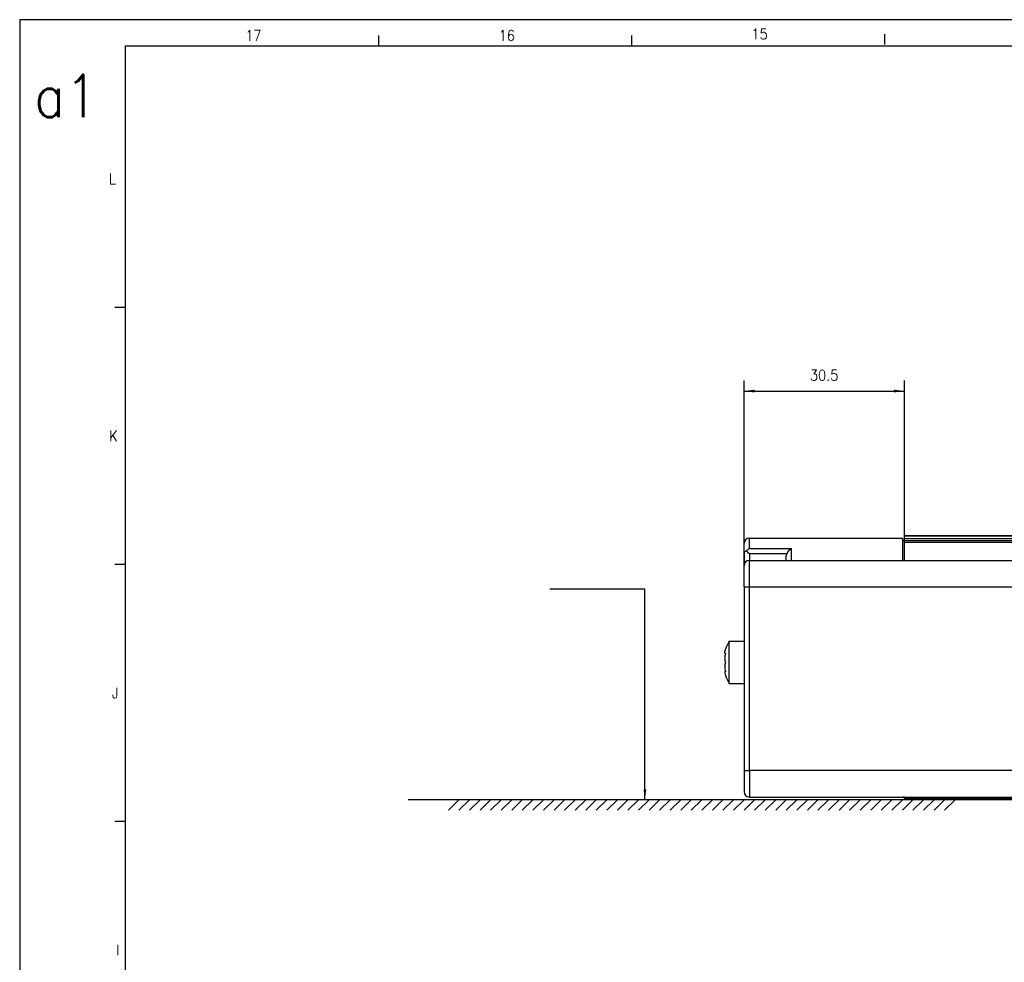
# Model space of a CAD drawing. Header units: inches. Extents: x -235 to 4616, y -109 to 485.
# Tile 6 of 30: x -235 to -49, y 306 to 485. Entities that reach past the tile are written whole.
import ezdxf

# ---------------------------------------------------------------- set-up
doc = ezdxf.new("R2010")
doc.units = ezdxf.units.IN
doc.layers.add('1', color=7, linetype='Continuous')
doc.styles.add('CONVERTER_11', font='txt.shx', dxfattribs={"width": 0.9})
doc.dimstyles.new('ME10_DIM_49', dxfattribs={"dimtxt": 2, "dimasz": 2, "dimexe": 2, "dimexo": 0, "dimgap": 2, "dimtad": 1, "dimdsep": 46, "dimtxsty": 'CONVERTER_11', "dimsah": 1, "dimcen": 0.09, "dimclrd": 2, "dimclre": 2, "dimclrt": 2, "dimadec": 0, "dimazin": 0, "dimtfac": 1, "dimtdec": 4, "dimtix": 1, "dimtmove": 0, "dimatfit": 3, "dimfxl": 1, "dimtolj": 1, "dimtzin": 0, "dimarcsym": 0})
doc.dimstyles.get("Standard").update_dxf_attribs({"dimtxt": 0.18, "dimasz": 0.18, "dimexe": 0.18, "dimexo": 0.0625, "dimgap": 0.09, "dimtad": 0, "dimtih": 1, "dimtoh": 1, "dimdec": 4, "dimzin": 0, "dimdsep": 46, "dimtxsty": 'Standard', "dimcen": 0.09, "dimadec": 0, "dimazin": 0, "dimtfac": 1, "dimtdec": 4, "dimtofl": 0, "dimtmove": 0, "dimatfit": 3, "dimfxl": 1, "dimtolj": 1, "dimtzin": 0, "dimarcsym": 0})

# ---------------------------------------------------------------- blocks, each defined once
blk = doc.blocks.new('L-32_PERFIL__41', base_point=(-101.63, 337.1))
at = {"color": 7, "linetype": 'Continuous'}
for p, q in [((-96.97, 386.61), (-67.97, 386.61)), ((-96.97, 384.6), (-96.97, 386.61)), ((-67.97, 386.61), (-67.97, 386.11)), ((-67.97, 386.11), (-67.97, 382.41)), ((-67.57, 386.11), (-67.97, 386.11)), ((-67.57, 387.1), (263.26, 387.1)), ((-67.57, 387.09), (-67.57, 387.1)), ((-67.57, 387.09), (263.27, 387.09)), ((-67.57, 386.48), (-67.57, 387.09)), ((263.67, 386.48), (-67.57, 386.48)), ((-67.57, 386.16), (-67.57, 386.48)), ((-67.57, 386.16), (263.89, 386.16)), ((-67.57, 386.11), (-67.57, 386.16)), ((-67.57, 385.83), (-67.57, 386.11)), ((-97.97, 383.67), (-97.97, 385.61)), ((-88.97, 384.6), (-96.97, 384.6)), ((-88.97, 382.41), (-88.97, 384.6)), ((264.11, 385.83), (-67.57, 385.83)), ((-67.57, 382.41), (-67.57, 385.83)), ((-97.97, 383.67), (-97.97, 381.41)), ((-96.97, 383.67), (-96.97, 382.41)), ((-89.9, 383.67), (-96.97, 383.67)), ((-96.97, 377.41), (-96.97, 382.41)), ((-96.97, 382.41), (-88.97, 382.41)), ((-89.97, 382.41), (-89.97, 383.28)), ((-88.97, 382.41), (-67.97, 382.41)), ((-67.97, 382.41), (-46.57, 382.41)), ((-97.97, 377.41), (-97.97, 381.41)), ((-97.97, 377.41), (-97.97, 367.11)), ((-96.97, 342.61), (-96.97, 377.41)), ((-96.97, 377.41), (-67.97, 377.41)), ((-67.97, 377.41), (-67.17, 377.41)), ((-67.17, 377.41), (-46.57, 377.41)), ((-100.8, 367.11), (-97.97, 367.11)), ((-100.8, 359.11), (-100.8, 367.11)), ((-97.97, 367.11), (-97.97, 359.11)), ((-101.49, 364.81), (-101.58, 364.8)), ((-101.49, 361.41), (-101.58, 361.41)), ((-100.8, 359.11), (-97.97, 359.11)), ((-97.97, 359.11), (-97.97, 342.61)), ((-97.97, 342.61), (-97.97, 338.61)), ((-46.57, 342.61), (-96.97, 342.61)), ((-96.97, 342.61), (-96.97, 337.61)), ((-96.97, 337.61), (-67.97, 337.61)), ((-67.97, 337.61), (-67.97, 337.58)), ((-67.97, 337.61), (-67.57, 337.6)), ((-67.57, 337.58), (-67.57, 337.6)), ((-67.57, 337.6), (-59.59, 337.6)), ((-59.59, 337.6), (-56.87, 337.6)), ((-56.87, 337.6), (-46.57, 337.61)), ((-67.57, 337.58), (-67.97, 337.58)), ((-67.57, 337.35), (-67.57, 337.58)), ((-67.57, 337.1), (-67.57, 337.35)), ((264.43, 337.35), (-67.57, 337.35)), ((264.59, 337.1), (-67.57, 337.1))]:
    blk.add_line(p, q, dxfattribs=at)
for centre, radius, start, end in [((-96.97, 385.61), 1, 90, 180), ((-96.43, 383.15), 1.55, 110.5131, 135.593), ((-88.44, 383.14), 1.55, 109.9229, 160.0771), ((-96.97, 381.41), 1, 90, 180), ((-88.83, 383.28), 1.14, 160.1209, 180.0438), ((-93.87, 363.11), 8, 150, 161.79), ((-93.87, 363.11), 8, 198.21, 210), ((-96.97, 338.61), 1, 180, 270)]:
    blk.add_arc(centre, radius, start, end, dxfattribs=at)
for points, knots in [([(-97.54, 384.23), (-97.66, 384.16), (-97.89, 384.03), (-97.95, 383.78), (-97.97, 383.67)], [0, 0, 0, 0, 0.4154941, 0.743563, 0.743563, 0.743563, 0.743563]), ([(-96.97, 383.67), (-97.07, 383.76), (-97.26, 383.95), (-97.45, 384.14), (-97.54, 384.23)], [0, 0, 0, 0, 0.4092138, 0.7984696, 0.7984696, 0.7984696, 0.7984696]), ([(-97.97, 377.41), (-97.96, 377.41), (-97.94, 377.41), (-97.88, 377.41), (-97.8, 377.41), (-97.67, 377.41), (-97.51, 377.41), (-97.34, 377.41), (-97.16, 377.41), (-97.03, 377.41), (-96.97, 377.41)], [0, 0, 0, 0, 0.035106, 0.070212, 0.164184, 0.292893, 0.450991, 0.631905, 0.812634, 1, 1, 1, 1]), ([(-101.58, 364.8), (-101.59, 364.82), (-101.64, 364.86), (-101.62, 364.97), (-101.61, 365.08), (-101.59, 365.18), (-101.57, 365.29), (-101.53, 365.43), (-101.49, 365.54), (-101.47, 365.61)], [0, 0, 0, 0, 0.0622237, 0.1868554, 0.289056, 0.3941278, 0.4950682, 0.6352151, 0.8379084, 0.8379084, 0.8379084, 0.8379084]), ([(-101.49, 364.81), (-101.53, 364.65), (-101.61, 364.33), (-101.64, 363.87), (-101.62, 363.45), (-101.52, 363.21), (-101.47, 363.11)], [0, 0, 0, 0, 0.49537, 0.961279, 1.394343, 1.735433, 1.735433, 1.735433, 1.735433]), ([(-101.58, 364.8), (-101.56, 364.81), (-101.52, 364.82), (-101.49, 364.85), (-101.47, 364.87)], [0, 0, 0, 0, 0.040054, 0.1292924, 0.1292924, 0.1292924, 0.1292924]), ([(-101.47, 364.87), (-101.48, 364.86), (-101.48, 364.84), (-101.49, 364.82), (-101.49, 364.81)], [0, 0, 0, 0, 0.03466058, 0.06933502, 0.06933502, 0.06933502, 0.06933502]), ([(-101.47, 363.11), (-101.52, 363), (-101.62, 362.76), (-101.64, 362.34), (-101.61, 361.88), (-101.53, 361.57), (-101.49, 361.41)], [0, 0, 0, 0, 0.341208, 0.774439, 1.240219, 1.735432, 1.735432, 1.735432, 1.735432]), ([(-101.58, 361.41), (-101.59, 361.4), (-101.63, 361.37), (-101.63, 361.26), (-101.61, 361.1), (-101.56, 360.87), (-101.5, 360.7), (-101.47, 360.61)], [0, 0, 0, 0, 0.0481247, 0.1341173, 0.3003401, 0.5366818, 0.8379627, 0.8379627, 0.8379627, 0.8379627]), ([(-101.47, 361.34), (-101.49, 361.36), (-101.52, 361.4), (-101.56, 361.4), (-101.58, 361.41)], [0, 0, 0, 0, 0.088781, 0.1266137, 0.1266137, 0.1266137, 0.1266137]), ([(-101.49, 361.41), (-101.49, 361.39), (-101.48, 361.37), (-101.48, 361.35), (-101.47, 361.34)], [0, 0, 0, 0, 0.03467444, 0.06933502, 0.06933502, 0.06933502, 0.06933502]), ([(-97.97, 342.61), (-97.96, 342.61), (-97.94, 342.61), (-97.88, 342.61), (-97.8, 342.61), (-97.67, 342.61), (-97.51, 342.61), (-97.34, 342.61), (-97.16, 342.61), (-97.03, 342.61), (-96.97, 342.61)], [0, 0, 0, 0, 0.035106, 0.070212, 0.164184, 0.292893, 0.450991, 0.631905, 0.812634, 1, 1, 1, 1])]:
    blk.add_open_spline(points, degree=3, knots=knots, dxfattribs=at)
blk = doc.blocks.new('L-32__42', base_point=(-101.63, 337.1))
blk.add_blockref('L-32_PERFIL__41', (-101.63, 337.1))
blk = doc.blocks.new('*D94')
at = {"layer": '1', "color": 2, "linetype": 'Continuous'}
for p, q in [((-97.97, 377.41), (-97.97, 416.47)), ((-67.57, 387.1), (-67.57, 416.47)), ((-97.97, 414.47), (-67.57, 414.47))]:
    blk.add_line(p, q, dxfattribs=at)
at = {"layer": '1', "color": 2}
for points in [[(-95.97, 414.74), (-95.97, 414.21), (-97.97, 414.47)], [(-69.57, 414.21), (-69.57, 414.74), (-67.57, 414.47)]]:
    blk.add_solid(points, dxfattribs=at)
at = {"layer": '1', "color": 2, "insert": (-85.5, 416.47), "char_height": 2, "attachment_point": 7, "rotation": 0.0001, "line_spacing_factor": 0.60024, "style": 'CONVERTER_11'}
blk.add_mtext('30.5', dxfattribs=at)
blk = doc.blocks.new('Marco_a1', base_point=(184.81, 187.78))
at = {"layer": '1', "color": 2, "linetype": 'Continuous'}
for p, q in [((-235.19, 484.78), (-235.19, -109.22)), ((604.81, 484.78), (-235.19, 484.78)), ((-167.24, 481.78), (-167.24, 479.78)), ((-119.3, 481.78), (-119.3, 479.78)), ((-71.36, 482.06), (-71.36, 480.06)), ((-215.19, 430.31), (-217.19, 430.31)), ((-215.19, 381.65), (-217.19, 381.65)), ((-215.19, 332.98), (-217.19, 332.98))]:
    blk.add_line(p, q, dxfattribs=at)
at = {"layer": '1', "color": 7, "linetype": 'Continuous'}
for p, q in [((-215.19, 479.78), (-215.19, -104.22)), ((599.81, 479.78), (-215.19, 479.78))]:
    blk.add_line(p, q, dxfattribs=at)
at = {"layer": '1', "color": 2, "char_height": 2, "attachment_point": 4, "line_spacing_factor": 1.20048, "style": 'CONVERTER_11'}
for s, insert in [('17', (-192.46, 481.8)), ('16', (-144.46, 481.8)), ('15', (-96.58, 482.08)), ('L', (-218.3, 454.65)), ('K', (-218.22, 405.98)), ('J', (-217.69, 357.31)), ('I', (-216.92, 308.65))]:
    blk.add_mtext(s, dxfattribs=dict(at, insert=insert))
at = {"layer": '1', "color": 6, "insert": (-232.45, 470.35), "char_height": 8, "attachment_point": 4, "line_spacing_factor": 1.20048, "style": 'CONVERTER_11'}
blk.add_mtext('a1', dxfattribs=at)
blk = doc.blocks.new('Top', base_point=(184.81, 187.78))
blk.add_blockref('Marco_a1', (184.81, 187.78))
blk = doc.blocks.new('_dummy_frame__45', base_point=(-235.19, -174.57))
blk.add_blockref('Top', (184.81, 187.78))
blk = doc.blocks.new('_dummy_frame__46', base_point=(-346.5, -309.51))
at = {"layer": '1'}
blk.add_blockref('_dummy_frame__45', (-235.19, -174.57), dxfattribs=at)
blk = doc.blocks.new('E', base_point=(273, 362.101))
at = {"layer": '1', "color": 7, "linetype": 'Continuous'}
for p, q in [((-67.573, 337.103), (-161.573, 337.103)), ((-153.977, 335.103), (-151.977, 337.103)), ((-149.977, 337.103), (-151.977, 335.103)), ((-149.975, 335.103), (-147.975, 337.103)), ((-145.975, 337.103), (-147.975, 335.103)), ((-145.975, 335.103), (-143.975, 337.103)), ((-141.975, 337.103), (-143.975, 335.103)), ((-141.975, 335.103), (-139.975, 337.103)), ((-137.975, 337.103), (-139.975, 335.103)), ((-137.975, 335.103), (-135.975, 337.103)), ((-133.975, 337.103), (-135.975, 335.103)), ((-133.975, 335.103), (-131.975, 337.103)), ((-129.975, 337.103), (-131.975, 335.103)), ((-129.975, 335.103), (-127.975, 337.103)), ((-125.975, 337.103), (-127.975, 335.103)), ((-125.975, 335.103), (-123.975, 337.103)), ((-121.975, 337.103), (-123.975, 335.103)), ((-121.975, 335.103), (-119.975, 337.103)), ((-117.975, 337.103), (-119.975, 335.103)), ((-117.975, 335.103), (-115.975, 337.103)), ((-113.975, 337.103), (-115.975, 335.103)), ((-113.975, 335.103), (-111.975, 337.103)), ((-109.975, 337.103), (-111.975, 335.103)), ((-109.975, 335.103), (-107.975, 337.103)), ((-105.975, 337.103), (-107.975, 335.103)), ((-105.981, 335.103), (-103.981, 337.103)), ((-101.981, 337.103), (-103.981, 335.103)), ((-101.979, 335.103), (-99.979, 337.103)), ((-97.979, 337.103), (-99.979, 335.103)), ((-97.979, 335.103), (-95.979, 337.103)), ((-93.979, 337.103), (-95.979, 335.103)), ((-93.979, 335.103), (-91.979, 337.103)), ((-89.979, 337.103), (-91.979, 335.103)), ((-89.979, 335.103), (-87.979, 337.103)), ((-85.979, 337.103), (-87.979, 335.103)), ((-85.979, 335.103), (-83.979, 337.103)), ((-81.979, 337.103), (-83.979, 335.103)), ((-81.979, 335.103), (-79.979, 337.103)), ((-77.979, 337.103), (-79.979, 335.103)), ((-77.979, 335.103), (-75.979, 337.103)), ((-73.979, 337.103), (-75.979, 335.103)), ((-73.979, 335.103), (-71.979, 337.103)), ((-69.979, 337.103), (-71.979, 335.103)), ((-69.979, 335.103), (-67.979, 337.103)), ((-65.979, 337.103), (-67.979, 335.103)), ((-65.979, 335.103), (-63.979, 337.103)), ((-61.979, 337.103), (-63.979, 335.103)), ((-61.979, 335.103), (-59.979, 337.103)), ((-57.979, 337.103), (-59.979, 335.103))]:
    blk.add_line(p, q, dxfattribs=at)
at = {"layer": '1', "color": 2}
blk.add_solid([(-117.019, 339.103), (-116.492, 339.103), (-116.755, 337.103)], dxfattribs=at)
blk.add_blockref('L-32__42', (-101.634, 337.1))
at = {"layer": '1'}
dim = blk.add_linear_dim(base=(-97.973, 414.473), p1=(-67.573, 387.103), p2=(-97.973, 377.407), text='30.5', dimstyle='ME10_DIM_49', dxfattribs=at)
dim.commit()
dim.dimension.update_dxf_attribs({"geometry": '*D94', "text_midpoint": (-82.773, 417.473), "text_rotation": 0.00014})
at = {"layer": '1', "color": 2, "linetype": 'Continuous', "has_arrowhead": 0}
blk.add_leader([(-116.755, 337.103), (-116.755, 376.949), (-134.755, 376.949)], dimstyle='Standard', dxfattribs=at)

msp = doc.modelspace()

# ---------------------------------------------------------------- block references
msp.add_blockref('E', (273, 362.1))
at = {"layer": '1'}
msp.add_blockref('_dummy_frame__46', (-346.5, -309.51), dxfattribs=at)

doc.saveas('drawing.dxf')
